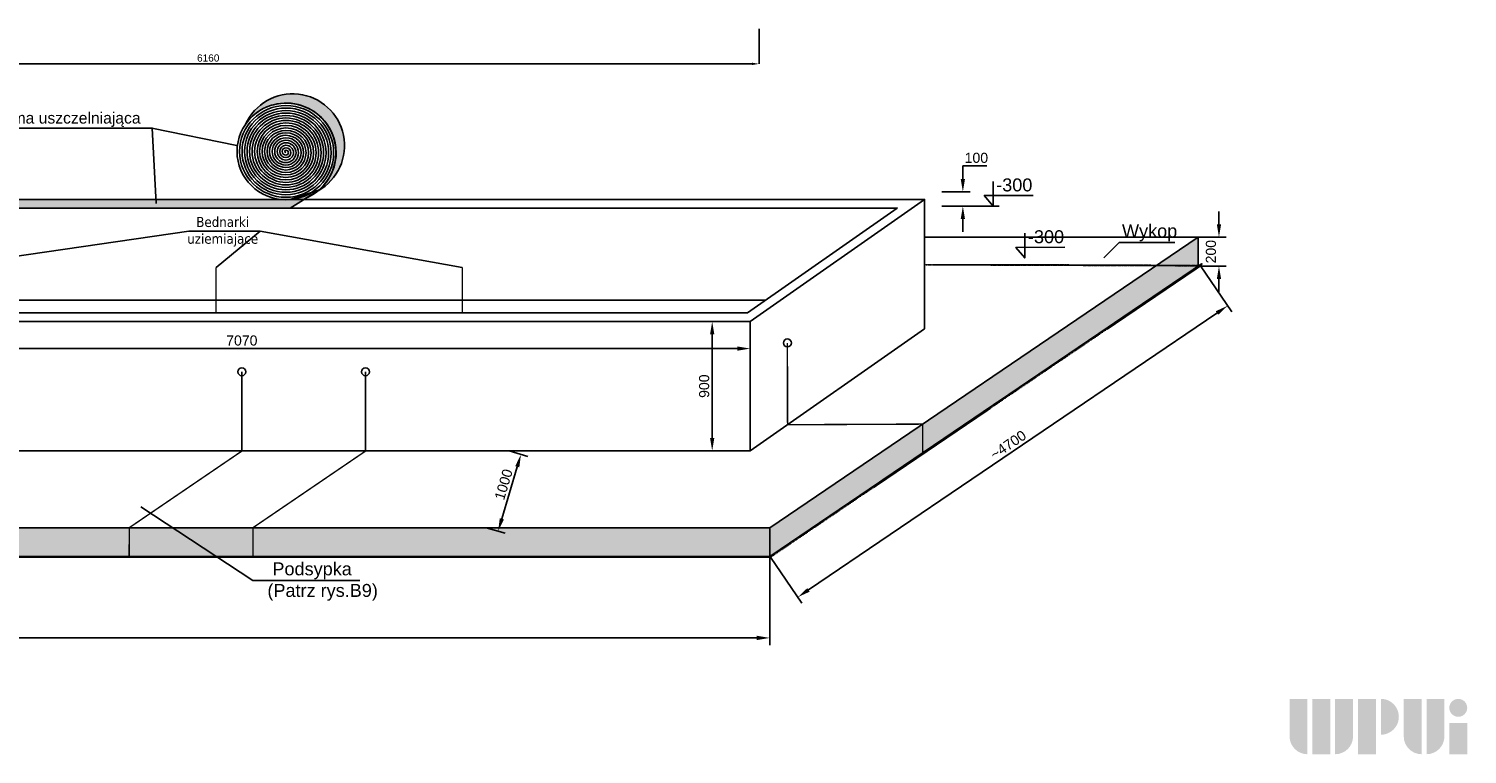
# Model space of a CAD drawing. Header units: millimetres. Extents: x 11359 to 209982, y 9392 to 44475.
# Tile 20 of 32: x 144868 to 154870, y 31315 to 36361. Entities that reach past the tile are written whole.
import ezdxf

# ---------------------------------------------------------------- set-up
doc = ezdxf.new("R2010")
doc.units = ezdxf.units.MM
doc.set_wipeout_variables(frame=1)
doc.linetypes.add('DASHED', pattern=[19.049999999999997, 12.7, -6.35])
doc.linetypes.add('DASHED2', pattern=[0.375, 0.25, -0.125])
for name, color, linetype in [('Aparatura', 7, 'Continuous'), ('Bednarki', 7, 'Continuous'), ('Obudowa', 7, 'Continuous'), ('Tabelka', 7, 'Continuous'), ('Wymiar', 251, 'Continuous'), ('WYMIARY', 252, 'Continuous')]:
    doc.layers.add(name, color=color, linetype=linetype)
doc.styles.add('Arial', font='arial.ttf')
doc.styles.get("Standard").update_dxf_attribs({"font": 'arial.ttf'})
doc.dimstyles.new('Manfred', dxfattribs={"dimtxt": 70, "dimasz": 90, "dimexe": 50, "dimexo": 0, "dimgap": 20, "dimtad": 1, "dimtoh": 1, "dimdec": 0, "dimzin": 0, "dimdsep": 46, "dimtxsty": 'Standard', "dimcen": 0.09, "dimclrd": 256, "dimclre": 256, "dimclrt": 256, "dimadec": 0, "dimazin": 0, "dimtfac": 1, "dimtdec": 4, "dimtofl": 0, "dimtmove": 0, "dimatfit": 3, "dimfxl": 1, "dimtolj": 1, "dimtzin": 0, "dimarcsym": 0})

# ---------------------------------------------------------------- blocks, each defined once
blk = doc.blocks.new('*D262')
at = {"layer": 'Defpoints', "color": 0, "transparency": 16777216}
for p in [(142814.4533655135, 34136.90121611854), (149884.4533655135, 34136.90121611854), (149884.4533655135, 33875.35198996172)]:
    blk.add_point(p, dxfattribs=at)
at = {"layer": 'WYMIARY', "lineweight": -2, "transparency": 16777216}
for p, q in [((142814.4533655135, 34136.90121611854), (142814.4533655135, 34186.90121611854)), ((142904.4533655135, 34136.90121611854), (149794.4533655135, 34136.90121611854)), ((149884.4533655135, 33875.35198996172), (149884.4533655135, 34186.90121611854))]:
    blk.add_line(p, q, dxfattribs=at)
at = {"layer": 'WYMIARY', "transparency": 16777216}
for points in [[(142904.4533655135, 34151.90121611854), (142904.4533655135, 34121.90121611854), (142814.4533655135, 34136.90121611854)], [(149794.4533655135, 34151.90121611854), (149794.4533655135, 34121.90121611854), (149884.4533655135, 34136.90121611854)]]:
    blk.add_solid(points, dxfattribs=at)
at = {"layer": 'WYMIARY', "transparency": 16777216, "insert": (146349.4533655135, 34192.64132525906), "char_height": 70, "attachment_point": 5}
blk.add_mtext('\\A1;7070', dxfattribs=at)
blk = doc.blocks.new('*D263')
at = {"layer": 'Defpoints', "color": 0, "transparency": 16777216}
for p in [(149620.2466604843, 34325.35198996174), (149620.2466604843, 33425.35198996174), (149620.2466604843, 33425.35198996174)]:
    blk.add_point(p, dxfattribs=at)
at = {"layer": 'WYMIARY', "lineweight": -2, "transparency": 16777216}
for p, q in [((149620.2466604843, 34325.35198996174), (149670.2466604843, 34325.35198996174)), ((149620.2466604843, 34235.35198996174), (149620.2466604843, 33515.35198996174)), ((149620.2466604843, 33425.35198996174), (149670.2466604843, 33425.35198996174))]:
    blk.add_line(p, q, dxfattribs=at)
at = {"layer": 'WYMIARY', "transparency": 16777216}
for points in [[(149605.2466604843, 34235.35198996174), (149635.2466604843, 34235.35198996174), (149620.2466604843, 34325.35198996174)], [(149605.2466604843, 33515.35198996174), (149635.2466604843, 33515.35198996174), (149620.2466604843, 33425.35198996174)]]:
    blk.add_solid(points, dxfattribs=at)
at = {"layer": 'WYMIARY', "transparency": 16777216, "insert": (149564.5065513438, 33875.35198996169), "char_height": 70, "attachment_point": 5, "rotation": 90}
blk.add_mtext('\\A1;900', dxfattribs=at)
blk = doc.blocks.new('*D265')
at = {"layer": 'Defpoints', "color": 0, "transparency": 16777216}
for p in [(153015.5139856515, 34712.9507174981), (153204.2715413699, 34434.56012867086), (150026.6575084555, 32686.41222923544)]:
    blk.add_point(p, dxfattribs=at).dxf.unprotected_set("ltscale", 0)
at = {"layer": 'WYMIARY', "lineweight": -2, "transparency": 16777216}
for p, q in [((153015.5139856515, 34712.9507174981), (153232.3313073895, 34393.17595861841)), ((150289.9065702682, 32458.52921924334), (153129.7800352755, 34384.0525498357)), ((150026.6575084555, 32686.41222923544), (150243.4748301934, 32366.63747035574))]:
    blk.add_line(p, q, dxfattribs=at).dxf.unprotected_set("ltscale", 0)
at = {"layer": 'WYMIARY', "transparency": 16777216}
for points in [[(153121.3621054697, 34396.46780085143), (153138.1979650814, 34371.63729881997), (153204.2715413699, 34434.56012867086)], [(150281.4886404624, 32470.94447025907), (150298.3245000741, 32446.1139682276), (150215.4150641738, 32408.02164040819)]]:
    blk.add_solid(points, dxfattribs=at).dxf.unprotected_set("ltscale", 0)
at = {"layer": 'WYMIARY', "color": 1, "transparency": 16777216, "insert": (151678.5622143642, 33467.42604764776), "char_height": 70, "attachment_point": 5, "rotation": 34.138502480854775}
blk.add_mtext('\\A1;~4700', dxfattribs=at).dxf.unprotected_set("ltscale", 0)
blk = doc.blocks.new('*D266')
at = {"layer": 'Defpoints', "color": 0, "transparency": 16777216}
for p in [(151216.6449219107, 35227.43914554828), (151216.6443711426, 35127.88591156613), (151363.0887328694, 35127.88591156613)]:
    blk.add_point(p, dxfattribs=at).dxf.unprotected_set("ltscale", 0)
at = {"layer": 'WYMIARY', "lineweight": -2, "transparency": 16777216}
for p, q in [((151363.0887328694, 35317.43914554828), (151363.0887328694, 35407.43914554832)), ((151363.0887328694, 35407.43914554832), (151530.9195650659, 35407.43914554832)), ((151216.6449219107, 35227.43914554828), (151413.0887328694, 35227.43914554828)), ((151216.6443711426, 35127.88591156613), (151413.0887328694, 35127.88591156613)), ((151363.0887328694, 35037.88591156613), (151363.0887328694, 34947.88591156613))]:
    blk.add_line(p, q, dxfattribs=at).dxf.unprotected_set("ltscale", 0)
at = {"layer": 'WYMIARY', "transparency": 16777216}
for points in [[(151348.0887328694, 35317.43914554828), (151378.0887328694, 35317.43914554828), (151363.0887328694, 35227.43914554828)], [(151348.0887328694, 35037.88591156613), (151378.0887328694, 35037.88591156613), (151363.0887328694, 35127.88591156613)]]:
    blk.add_solid(points, dxfattribs=at).dxf.unprotected_set("ltscale", 0)
at = {"layer": 'WYMIARY', "color": 1, "transparency": 16777216, "insert": (151457.0041489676, 35463.17925468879), "char_height": 70, "attachment_point": 5}
blk.add_mtext('\\A1;100', dxfattribs=at).dxf.unprotected_set("ltscale", 0)
blk = doc.blocks.new('*D267')
at = {"layer": 'Defpoints', "color": 0, "transparency": 16777216}
for p in [(152998.7926013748, 34911.01375069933), (153143.9002865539, 34911.01375069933), (152998.7926013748, 34710.61006482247)]:
    blk.add_point(p, dxfattribs=at)
at = {"layer": 'Wymiar', "lineweight": -2, "transparency": 16777216}
for p, q in [((153143.9002865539, 35001.01375069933), (153143.9002865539, 35091.01375069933)), ((152998.7926013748, 34911.01375069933), (153193.9002865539, 34911.01375069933)), ((152998.7926013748, 34710.61006482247), (153193.9002865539, 34710.61006482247)), ((153143.9002865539, 34620.61006482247), (153143.9002865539, 34530.61006482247))]:
    blk.add_line(p, q, dxfattribs=at)
at = {"layer": 'Wymiar', "transparency": 16777216}
for points in [[(153128.9002865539, 35001.01375069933), (153158.9002865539, 35001.01375069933), (153143.9002865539, 34911.01375069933)], [(153128.9002865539, 34620.61006482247), (153158.9002865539, 34620.61006482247), (153143.9002865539, 34710.61006482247)]]:
    blk.add_solid(points, dxfattribs=at)
at = {"layer": 'Wymiar', "color": 1, "transparency": 16777216, "insert": (153088.1601774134, 34810.81190776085), "char_height": 70, "attachment_point": 5, "rotation": 90}
blk.add_mtext('\\A1;200', dxfattribs=at)
blk = doc.blocks.new('*D268')
at = {"layer": 'Defpoints', "color": 0, "transparency": 16777216}
for p in [(148208.3248862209, 33425.3520589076), (148049.5847902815, 32890.87096974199), (148131.722475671, 32866.47619820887)]:
    blk.add_point(p, dxfattribs=at)
at = {"layer": 'WYMIARY', "lineweight": -2, "transparency": 16777216}
for p, q in [((148208.3248862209, 33425.3520589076), (148338.3932992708, 33386.72193188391)), ((148264.8389317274, 33314.68197758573), (148157.346115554, 32952.75150799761)), ((148049.5847902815, 32890.87096974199), (148179.6532033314, 32852.2408427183))]:
    blk.add_line(p, q, dxfattribs=at)
at = {"layer": 'WYMIARY', "transparency": 16777216}
for points in [[(148250.4597134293, 33318.9525842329), (148279.2181500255, 33310.41137093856), (148290.4625716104, 33400.95728737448)], [(148142.9668972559, 32957.02211464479), (148171.7253338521, 32948.48090135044), (148131.722475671, 32866.47619820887)]]:
    blk.add_solid(points, dxfattribs=at)
at = {"layer": 'WYMIARY', "color": 1, "transparency": 16777216, "insert": (148170.116136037, 33191.52895428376), "char_height": 70, "attachment_point": 5, "rotation": 73.45865806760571}
blk.add_mtext('\\A1;1000', dxfattribs=at)
blk = doc.blocks.new('*D270')
at = {"layer": 'Defpoints', "color": 0, "transparency": 16777216}
for p in [(138493.9361895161, 32712.40900398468, -49479680), (150019.9953974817, 32790.86338329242, -49479680), (150019.9953974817, 32124.39486092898)]:
    blk.add_point(p, dxfattribs=at).dxf.unprotected_set("ltscale", 0)
at = {"layer": 'WYMIARY', "lineweight": -2, "transparency": 16777216}
for p, q in [((138493.9361895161, 32712.40900398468), (138493.9361895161, 32074.39486092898)), ((150019.9953974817, 32790.86338329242), (150019.9953974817, 32074.39486092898)), ((138583.9361895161, 32124.39486092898), (149929.9953974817, 32124.39486092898))]:
    blk.add_line(p, q, dxfattribs=at).dxf.unprotected_set("ltscale", 0)
at = {"layer": 'WYMIARY', "transparency": 16777216}
for points in [[(138583.9361895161, 32139.39486092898), (138583.9361895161, 32109.39486092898), (138493.9361895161, 32124.39486092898)], [(149929.9953974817, 32139.39486092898), (149929.9953974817, 32109.39486092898), (150019.9953974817, 32124.39486092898)]]:
    blk.add_solid(points, dxfattribs=at).dxf.unprotected_set("ltscale", 0)
at = {"layer": 'WYMIARY', "color": 1, "transparency": 16777216, "insert": (142421.7331495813, 32180.1349700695), "char_height": 70, "attachment_point": 5}
blk.add_mtext('\\A1;%%p10050', dxfattribs=at).dxf.unprotected_set("ltscale", 0)

msp = doc.modelspace()

# ---------------------------------------------------------------- hatches: boundary and pattern name
at = {"layer": 'Aparatura'}
h = msp.add_hatch(dxfattribs=at)
h.set_pattern_fill('DOTS2', color=256, scale=5, style=0)
h.set_pattern_definition([(0, (84930.61955311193, -17562.22011336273), (0, 127), [0, -127]), (0, (84971.25955311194, -17559.68011336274), (0, 127), [0, -127]), (0, (84948.39955311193, -17531.74011336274), (0, 127), [0, -127]), (0, (84976.33955311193, -17511.42011336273), (0, 127), [0, -127]), (0, (84943.31955311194, -17503.80011336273), (0, 127), [0, -127]), (0, (84953.47955311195, -17473.32011336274), (0, 127), [0, -127]), (0, (84935.69955311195, -17450.46011336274), (0, 127), [0, -127]), (0, (84976.33955311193, -17453.00011336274), (0, 127), [0, -127]), (0, (85006.81955311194, -17447.92011336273), (0, 127), [0, -127]), (0, (85022.05955311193, -17478.40011336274), (0, 127), [0, -127]), (0, (85047.45955311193, -17480.94011336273), (0, 127), [0, -127]), (0, (85047.45955311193, -17526.66011336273), (0, 127), [0, -127]), (0, (85024.59955311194, -17541.90011336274), (0, 127), [0, -127]), (0, (84989.03955311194, -17534.28011336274), (0, 127), [0, -127]), (0, (85011.89955311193, -17511.42011336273), (0, 127), [0, -127]), (0, (84989.03955311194, -17488.56011336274), (0, 127), [0, -127]), (0, (85042.37955311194, -17559.68011336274), (0, 127), [0, -127])])
h.paths.add_polyline_path([(141004.448951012, 32690.90906843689), (150019.9953974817, 32690.88233103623), (150019.9953974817, 32890.84443554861), (138493.9251356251, 32891.53041007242), (138493.9251356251, 32691.56830556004)])
at = {"layer": 'Obudowa'}
h = msp.add_hatch(color=253, dxfattribs=at)
edge = h.paths.add_edge_path()
edge.add_arc((146703.2930661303, 35548.87918607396), 360.1583296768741, 299.389583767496, 515.7646361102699)
edge.add_arc((146657.9417363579, 35499.25297306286), 345.1358437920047, -49.94616642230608, 145.1003862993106, ccw=False)
at = {"layer": 'Tabelka', "lineweight": 25}
h = msp.add_hatch(color=92, dxfattribs=at)
edge = h.paths.add_edge_path()
edge.add_line((153634.8117371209, 31700.30917150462), (153759.3574964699, 31700.30917150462))
edge.add_line((153759.35749647, 31700.30917150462), (153759.3574964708, 31315.34955169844))
edge.add_arc((153759.3574964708, 31439.89531104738), 124.5457593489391, 180.0000000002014, 270, ccw=False)
edge.add_line((153634.8117371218, 31439.89531104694), (153634.8117371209, 31700.30917150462))
h.paths.add_polyline_path([(153917.8702810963, 31315.34955169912), (153793.3245217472, 31315.34955169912), (153793.3245217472, 31700.30917150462), (153917.8702810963, 31700.30917150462)])
edge = h.paths.add_edge_path()
edge.add_line((153951.8373063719, 31700.30917150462), (154076.3830657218, 31700.30917150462))
edge.add_line((154076.3830657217, 31700.30917150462), (154076.3830657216, 31439.89531104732))
edge.add_arc((153951.8373063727, 31439.89531104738), 124.5457593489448, 269.9999999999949, 359.99999999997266, ccw=False)
edge.add_line((153951.8373063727, 31315.34955169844), (153951.8373063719, 31700.30917150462))
h.paths.add_polyline_path([(154111.5336655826, 31315.34955169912), (154111.5336655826, 31700.30917150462), (154236.0794249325, 31700.30917150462), (154236.0794249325, 31315.34955169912)])
edge = h.paths.add_edge_path()
edge.add_line((154270.046450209, 31451.2176528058), (154270.046450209, 31700.30917150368))
edge.add_arc((154270.046450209, 31575.76341215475), 124.5457593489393, -89.99999999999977, 90.00000000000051, ccw=False)
edge = h.paths.add_edge_path()
edge.add_line((154428.5592348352, 31700.39027274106), (154553.1049941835, 31700.39027274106))
edge.add_line((154553.1049941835, 31700.39027274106), (154553.1049941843, 31315.4306529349))
edge.add_arc((154553.1049941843, 31439.97641228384), 124.5457593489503, 180.0000000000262, 269.99999999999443, ccw=False)
edge.add_line((154428.5592348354, 31439.97641228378), (154428.5592348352, 31700.39027274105))
edge = h.paths.add_edge_path()
edge.add_line((154587.0720194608, 31700.39027274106), (154711.6177788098, 31700.39027274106))
edge.add_line((154711.6177788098, 31700.39027274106), (154711.6177788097, 31439.97641228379))
edge.add_arc((154587.0720194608, 31439.97641228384), 124.5457593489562, 270, 359.9999999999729, ccw=False)
edge.add_line((154587.0720194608, 31315.43065293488), (154587.0720194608, 31700.39027274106))
h.paths.add_polyline_path([(154745.5848040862, 31533.61793351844), (154870.1305634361, 31533.61793351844), (154870.1305634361, 31315.34955169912), (154745.5848040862, 31315.34955169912)])
h = msp.add_hatch(color=1, dxfattribs=at)
edge = h.paths.add_edge_path()
edge.add_arc((154807.8576837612, 31637.93417574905), 62.27287967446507, 224.9999999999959, 404.9999999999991)
edge.add_arc((154807.8576837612, 31637.93417574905), 62.27287967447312, 45.00000000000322, 224.9999999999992)

# ---------------------------------------------------------------- linework, layer by layer
at = {"layer": 'Obudowa', "elevation": -49479680}
for points in [[(151216.6442082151, 35127.88591156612), (151615.8182489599, 35127.88591156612)], [(146425.0846790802, 32524.75921749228), (145646.7259846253, 33036.96355046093)], [(146425.0846992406, 32524.75922663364), (147169.5691092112, 32524.75922663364)]]:
    msp.add_lwpolyline(points, dxfattribs=at).dxf.unprotected_set("ltscale", 0)
msp.add_lwpolyline([(152835.9162407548, 34873.61229431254), (152450.9162407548, 34873.61229431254), (152344.4162415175, 34767.50427930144)], dxfattribs=at)
msp.add_lwpolyline([(138493.9391898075, 32690.92841139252), (150019.9953974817, 32690.90884967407), (150019.9953974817, 32890.87095418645), (138493.911262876, 32890.87133122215)], close=True, dxfattribs=at)
at = {"layer": 'Obudowa', "color": 5, "linetype": 'DASHED2', "elevation": -49479680}
msp.add_lwpolyline([(150026.6575084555, 32686.41222923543), (138473.4709016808, 32686.40608051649), (138473.4709016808, 32686.40608051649), (150026.6575084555, 32686.41222923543)], close=True, dxfattribs=at).dxf.unprotected_set("ltscale", 0)
at = {"layer": 'Obudowa'}
for centre, radius, start, end in [((146703.2930661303, 35548.87918607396, -49479680), 360.1583296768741, 299.3895837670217, 155.7646361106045), ((146657.9417363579, 35499.25297306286, -49479680), 345.1358437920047, 310.0538335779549, 145.1003862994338)]:
    msp.add_arc(centre, radius, start, end, dxfattribs=at)
msp.add_open_spline([(145724.369612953, 35670.15189448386, -49479680), (145724.369612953, 35670.15189448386, -49479680), (146315.8255696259, 35548.9742439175, -49479680), (146315.8255696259, 35548.9742439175, -49479680)], degree=3, dxfattribs=at)
at = {"layer": 'Wymiar'}
for p, q in [((149945.9141978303, 36361.28961083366, -67002368), (149945.9141978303, 36117.1072647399, -67002368)), ((142835.9142222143, 36117.1072647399, -67002368), (149895.9141978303, 36117.1072647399, -67002368))]:
    msp.add_line(p, q, dxfattribs=at)
msp.add_solid([(149895.9141978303, 36108.77393140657, -67002368), (149895.9141978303, 36125.44059807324, -67002368), (149945.9141978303, 36117.1072647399, -67002368)], dxfattribs=at)
at = {"layer": 'WYMIARY', "elevation": -49479680}
for points in [[(151573.7446741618, 35299.56969313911), (151573.1862065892, 35127.88591156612), (151511.2892119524, 35201.28970181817), (151852.122162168, 35201.74963158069)], [(151794.4746556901, 34939.18913208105), (151793.9161881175, 34767.50535050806), (151732.0191934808, 34840.90914076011), (152072.8521436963, 34841.36907052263)]]:
    msp.add_lwpolyline(points, dxfattribs=at).dxf.unprotected_set("ltscale", 0)

# ---------------------------------------------------------------- texts
at = {"layer": 'Obudowa', "insert": (144573.8298923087, 35780.02943987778, -49479680), "char_height": 78, "width": 1724.299309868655, "attachment_point": 1, "style": 'Arial'}
msp.add_mtext('Taśma uszczelniająca', dxfattribs=at)
at = {"layer": 'Obudowa', "char_height": 89.98625788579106, "width": 2464.621615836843, "attachment_point": 1, "style": 'Arial'}
for s, insert in [('Wykop', (152469.6756527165, 35000.02397260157, -49479680)), ('     Podsypka \\P    (Patrz rys.B9)', (146387.6635667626, 32649.64739880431, -49479680))]:
    msp.add_mtext(s, dxfattribs=dict(at, insert=insert)).dxf.unprotected_set("ltscale", 0)
at = {"layer": 'Wymiar', "insert": (146115.9142100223, 36157.63226473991, -67002368), "char_height": 50, "attachment_point": 5}
msp.add_mtext('6160', dxfattribs=at)
at = {"layer": 'WYMIARY', "char_height": 89.98625788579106, "width": 734.0393449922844, "attachment_point": 1}
for insert in [(151594.875780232, 35320.2241543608, -49479680), (151815.6057617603, 34959.84359330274, -49479680)]:
    msp.add_mtext('-300', dxfattribs=dict(at, insert=insert)).dxf.unprotected_set("ltscale", 0)

# ---------------------------------------------------------------- dimensions: what is measured, and where the dimension line sits
at = {"layer": 'Wymiar'}
dim = msp.add_linear_dim(base=(153143.9002865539, 34911.01375069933, -49479680), p1=(152998.7926013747, 34710.61006482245, -49479680), p2=(152998.7926013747, 34911.01375069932, -49479680), angle=90, dimstyle='Manfred', override={"dimclrt": 1}, dxfattribs=at)
dim.commit()
dim.dimension.update_dxf_attribs({"geometry": '*D267', "text_midpoint": (153088.1601774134, 34810.81190776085, -49479680)})
at = {"layer": 'WYMIARY'}
dim = msp.add_linear_dim(base=(151363.0887328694, 35127.88591156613, -49479680), p1=(151216.6449219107, 35227.43914554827, -49479680), p2=(151216.6443711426, 35127.88591156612, -49479680), angle=90, dimstyle='Manfred', override={"dimclrt": 1}, dxfattribs=at)
dim.commit()
dim.dimension.update_dxf_attribs({"geometry": '*D266', "text_midpoint": (151457.0041489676, 35407.43914554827, -49479680), "dimtype": 160})
dim.dimension.dxf.unprotected_set("ltscale", 0)
dim = msp.add_linear_dim(base=(150019.9953974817, 32124.39486092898), p1=(138493.9361895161, 32712.40900398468, -49479680), p2=(150019.9953974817, 32790.86338329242, -49479680), text='%%p10050', dimstyle='Manfred', override={"dimtxsty": 'Standard', "dimclrt": 1, "dimtfill": 0, "dimtfillclr": 0}, dxfattribs=at)
dim.commit()
dim.dimension.update_dxf_attribs({"geometry": '*D270', "text_midpoint": (142421.7331495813, 32124.39486092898), "dimtype": 160})
dim.dimension.dxf.unprotected_set("ltscale", 0)

# ---------------------------------------------------------------- wipeouts: each hides what was drawn before it
msp.add_wipeout([(140304.4533655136, 34325.35198996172), (141516.79839106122, 35174.24511576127), (143936.79839106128, 35174.24511576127), (143936.79839106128, 35111.22643732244), (144026.79839106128, 35174.24511576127), (151096.79839106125, 35174.24511576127), (151096.79839106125, 34274.24511576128), (149884.4533655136, 33425.35198996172), (142814.4533655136, 33425.35198996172), (142814.4533655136, 33488.37066840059), (142724.4533655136, 33425.35198996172), (140304.4533655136, 33425.35198996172)]).translate(0, 0, -49479680).dxf.layer = 'Obudowa'

# ---------------------------------------------------------------- next in the draw order: hatches: boundary and pattern name
at = {"layer": 'Aparatura'}
h = msp.add_hatch(dxfattribs=at)
h.set_pattern_fill('DOTS2', color=256, scale=5, style=0)
h.set_pattern_definition([(0, (86630.61955311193, -17562.22011336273), (0, 127), [0, -127]), (0, (86671.25955311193, -17559.68011336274), (0, 127), [0, -127]), (0, (86648.39955311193, -17531.74011336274), (0, 127), [0, -127]), (0, (86676.33955311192, -17511.42011336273), (0, 127), [0, -127]), (0, (86643.31955311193, -17503.80011336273), (0, 127), [0, -127]), (0, (86653.47955311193, -17473.32011336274), (0, 127), [0, -127]), (0, (86635.69955311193, -17450.46011336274), (0, 127), [0, -127]), (0, (86676.33955311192, -17453.00011336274), (0, 127), [0, -127]), (0, (86706.81955311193, -17447.92011336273), (0, 127), [0, -127]), (0, (86722.05955311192, -17478.40011336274), (0, 127), [0, -127]), (0, (86747.45955311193, -17480.94011336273), (0, 127), [0, -127]), (0, (86747.45955311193, -17526.66011336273), (0, 127), [0, -127]), (0, (86724.59955311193, -17541.90011336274), (0, 127), [0, -127]), (0, (86689.03955311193, -17534.28011336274), (0, 127), [0, -127]), (0, (86711.89955311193, -17511.42011336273), (0, 127), [0, -127]), (0, (86689.03955311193, -17488.56011336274), (0, 127), [0, -127]), (0, (86742.37955311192, -17559.68011336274), (0, 127), [0, -127])])
h.paths.add_polyline_path([(150019.9953974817, 32890.84443554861), (150019.9953974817, 32690.88233103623), (152998.7926013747, 34710.61006482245), (152998.7926013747, 34911.01375069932)])
at = {"layer": 'Obudowa'}
msp.add_hatch(color=253, dxfattribs=at).paths.add_polyline_path([(143041.230625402, 34484.14313683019), (143132.9521530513, 34475.12076658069), (144045.7163183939, 35114.24511576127), (146686.1464312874, 35114.24511576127), (146883.2954434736, 35237.84437075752), (146685.0642635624, 35174.24511576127), (144026.7983910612, 35174.24511576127)])

# ---------------------------------------------------------------- next in the draw order: linework, layer by layer
at = {"layer": 'Aparatura', "elevation": -49479680}
for points in [[(145981.1964654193, 34952.69038321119), (144241.9124294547, 34701.57897510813)], [(145981.1964654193, 34952.69038321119), (145981.1964654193, 34952.69038321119), (146477.554384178, 34952.69038321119), (146477.554384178, 34952.69038321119)], [(146477.554384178, 34952.69038321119), (146477.554384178, 34952.69038321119), (146170.3541697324, 34701.57897510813)], [(152998.7926013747, 34911.01375069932), (151096.7983910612, 34911.02361025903)], [(149992.4879786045, 34474.24511576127), (144504.7987017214, 34474.24511576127)]]:
    msp.add_lwpolyline(points, dxfattribs=at)
at = {"layer": 'Aparatura', "color": 2, "linetype": 'DASHED', "ltscale": 3, "const_width": 10}
msp.add_lwpolyline([(150143.1241416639, 34176.27544020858), (150144.1824973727, 33607.21628598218), (151082.747643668, 33611.58483188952), (151084.5675286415, 33412.69912847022)], dxfattribs=at)
at = {"layer": 'Aparatura', "color": 3, "const_width": 10, "elevation": -9794551808}
msp.add_lwpolyline([(146349.4533655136, 33975.35198996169), (146349.5038849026, 33423.88865948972), (145566.6113156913, 32890.73042563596), (145566.5608344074, 32690.75890804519), (145589.313487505, 32690.75881608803)], dxfattribs=at)
at = {"layer": 'Aparatura', "color": 2, "linetype": 'DASHED', "ltscale": 3, "const_width": 10, "elevation": -9794551808}
msp.add_lwpolyline([(146349.4533655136, 33975.35198996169), (146349.5038849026, 33423.88865948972), (145566.6113156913, 32890.73042563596), (145566.5608344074, 32690.75890804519), (145589.313487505, 32690.75881608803)], dxfattribs=at)
at = {"layer": 'Aparatura', "color": 5, "const_width": 10, "elevation": -9794551808}
msp.add_lwpolyline([(147209.4533655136, 33975.35198996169), (147209.4533707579, 33423.80543337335), (146426.6829259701, 32890.73036756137), (146426.6829257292, 32690.76826304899), (146451.9283376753, 32690.76826221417)], dxfattribs=at)
at = {"layer": 'Bednarki', "elevation": -49479680}
msp.add_lwpolyline([(146477.554384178, 34952.69038321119), (147882.665625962, 34701.57897510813)], dxfattribs=at)
at = {"layer": 'Obudowa', "elevation": -49479680}
for points in [[(143041.230625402, 34484.14313683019), (143132.9521530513, 34475.12076658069), (144045.7163183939, 35114.24511576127), (146686.1464312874, 35114.24511576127), (146883.2954434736, 35237.84437075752), (146685.0642635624, 35174.24511576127), (144026.7983910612, 35174.24511576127), (143041.230625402, 34484.14313683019)], [(144026.7983910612, 35174.24511576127), (151096.7983910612, 35174.24511576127), (149884.4533655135, 34325.35198996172), (142814.4533655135, 34325.35198996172), (143201.3546983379, 34596.26321974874)], [(143305.9615060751, 34596.26321974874), (144045.7163183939, 35114.24511576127), (150906.5027029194, 35114.24511576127), (149865.5354381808, 34385.35198996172), (143004.7490536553, 34385.35198996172), (143305.9615060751, 34596.26321974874)], [(149884.4533655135, 34325.35198996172), (151096.7983910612, 35174.24511576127), (151096.7983910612, 34274.24511576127), (149884.4533655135, 33425.35198996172), (149884.4533655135, 34325.35198996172)], [(150019.9953974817, 32690.88233103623), (150019.9953974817, 32890.84443554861), (152998.7926013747, 34911.01375069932), (152998.7926013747, 34710.61006482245), (150019.9953974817, 32690.88233103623)]]:
    msp.add_lwpolyline(points, dxfattribs=at)
at = {"layer": 'Obudowa', "color": 3, "const_width": 5, "elevation": -49479680}
msp.add_lwpolyline([(140304.9785955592, 33933.78087272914), (138493.9075676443, 32690.90671021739), (150019.9953974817, 32690.88233103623), (152998.7926013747, 34710.61006482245), (151096.7983910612, 34719.65669077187)], dxfattribs=at).dxf.unprotected_set("ltscale", 0)
at = {"layer": 'Obudowa', "color": 5, "linetype": 'DASHED2', "elevation": -49479680}
msp.add_lwpolyline([(150026.6575084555, 32695.41825744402), (153025.4452780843, 34728.66271898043), (153025.4452780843, 34718.25760718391), (150026.6575084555, 32685.01314564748)], close=True, dxfattribs=at).dxf.unprotected_set("ltscale", 0)
msp.add_lwpolyline([(153025.4452780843, 34712.8492102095), (151158.1442796, 34719.58395395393), (152115.697282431, 34717.9556728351), (153005.7217624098, 34714.55022814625), (153025.4452780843, 34712.8492102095), (152560.7095224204, 34716.25295049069), (151993.8916626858, 34718.59302193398), (151096.7983910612, 34719.65669077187)], dxfattribs=at).dxf.unprotected_set("ltscale", 0)
at = {"layer": 'Obudowa', "color": 3, "const_width": 10, "elevation": -128237568}
msp.add_lwpolyline([(146170.3541697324, 34385.35198996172), (146170.3541697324, 34701.57897510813)], dxfattribs=at)
at = {"layer": 'Obudowa', "color": 2, "linetype": 'DASHED', "ltscale": 3, "const_width": 10, "elevation": -128237568}
msp.add_lwpolyline([(146170.3541697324, 34385.35198996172), (146170.3541697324, 34701.57897510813)], dxfattribs=at)
at = {"layer": 'Obudowa', "color": 5, "const_width": 10, "elevation": -49479680}
msp.add_lwpolyline([(147882.665625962, 34385.35198996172), (147882.665625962, 34701.57897510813)], dxfattribs=at)
at = {"layer": 'Obudowa', "elevation": -49479680}
msp.add_lwpolyline([(142814.4533655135, 34325.35198996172), (149884.4533655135, 34325.35198996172), (149884.4533655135, 33425.35198996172), (142814.4533655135, 33425.35198996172)], close=True, dxfattribs=at)
at = {"layer": 'Obudowa', "linetype": 'Continuous', "ltscale": 25.4}
for centre in [(150143.1241416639, 34176.27544020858), (146349.4533655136, 33975.35198996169, -9794551808), (147209.4533655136, 33975.35198996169, -9794551808)]:
    msp.add_circle(centre, 27.49989, dxfattribs=at)
at = {"layer": 'Obudowa'}
for points, knots in [([(146656.5496826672, 35499.46228847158, -49479680), (146651.728966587, 35499.46228847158, -49479680), (146647.8248655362, 35503.32274118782, -49479680), (146647.8248655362, 35508.08040967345, -49479680), (146647.8248655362, 35508.08040967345, -49479680), (146647.8248655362, 35512.83807815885, -49479680), (146651.728966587, 35516.69368106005, -49479680), (146656.5496826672, 35516.69368106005, -49479680), (146656.5496826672, 35516.69368106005, -49479680), (146666.1862650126, 35516.69368106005, -49479680), (146673.9993169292, 35508.97762544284, -49479680), (146673.9993169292, 35499.46228847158, -49479680), (146673.9993169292, 35499.46228847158, -49479680), (146673.9993169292, 35489.94695150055, -49479680), (146666.1862650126, 35482.2260460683, -49479680), (146656.5496826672, 35482.2260460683, -49479680), (146656.5496826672, 35482.2260460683, -49479680), (146642.0923842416, 35482.2260460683, -49479680), (146630.3703814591, 35493.80255440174, -49479680), (146630.3703814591, 35508.08040967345, -49479680), (146630.3703814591, 35508.08040967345, -49479680), (146630.3703814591, 35522.35826494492, -49479680), (146642.0923842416, 35533.92992346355, -49479680), (146656.5496826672, 35533.92992346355, -49479680), (146656.5496826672, 35533.92992346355, -49479680), (146675.822847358, 35533.92992346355, -49479680), (146691.4538010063, 35518.49781222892, -49479680), (146691.4538010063, 35499.46228847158, -49479680), (146691.4538010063, 35499.46228847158, -49479680), (146691.4538010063, 35480.42676471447, -49479680), (146675.822847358, 35464.99465347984, -49479680), (146656.5496826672, 35464.99465347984, -49479680), (146656.5496826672, 35464.99465347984, -49479680), (146632.4509520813, 35464.99465347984, -49479680), (146612.9207471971, 35484.28236761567, -49479680), (146612.9207471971, 35508.08040967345, -49479680), (146612.9207471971, 35508.08040967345, -49479680), (146612.9207471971, 35531.87360191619, -49479680), (146632.4509520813, 35551.16131605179, -49479680), (146656.5496826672, 35551.16131605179, -49479680), (146656.5496826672, 35551.16131605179, -49479680), (146685.4642795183, 35551.16131605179, -49479680), (146708.9034352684, 35528.01799901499, -49479680), (146708.9034352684, 35499.46228847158, -49479680), (146708.9034352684, 35499.46228847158, -49479680), (146708.9034352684, 35470.91142774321, -49479680), (146685.4642795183, 35447.76326089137, -49479680), (146656.5496826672, 35447.76326089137, -49479680), (146656.5496826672, 35447.76326089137, -49479680), (146622.8192195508, 35447.76326089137, -49479680), (146595.471112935, 35474.76703064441, -49479680), (146595.471112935, 35508.08040967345, -49479680), (146595.471112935, 35508.08040967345, -49479680), (146595.471112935, 35541.38893888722, -49479680), (146622.8192195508, 35568.3975584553, -49479680), (146656.5496826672, 35568.3975584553, -49479680), (146656.5496826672, 35568.3975584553, -49479680), (146695.1008618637, 35568.3975584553, -49479680), (146726.3530695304, 35537.53333598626, -49479680), (146726.3530695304, 35499.46228847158, -49479680), (146726.3530695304, 35499.46228847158, -49479680), (146726.3530695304, 35461.39609077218, -49479680), (146695.1008618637, 35430.53186830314, -49479680), (146656.5496826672, 35430.53186830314, -49479680), (146656.5496826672, 35430.53186830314, -49479680), (146613.1777873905, 35430.53186830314, -49479680), (146578.016628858, 35465.25169367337, -49479680), (146578.016628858, 35508.08040967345, -49479680), (146578.016628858, 35508.08040967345, -49479680), (146578.016628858, 35550.90912567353, -49479680), (146613.1777873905, 35585.62895104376, -49479680), (146656.5496826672, 35585.62895104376, -49479680), (146656.5496826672, 35585.62895104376, -49479680), (146704.7422940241, 35585.62895104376, -49479680), (146743.8075536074, 35547.05352277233, -49479680), (146743.8075536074, 35499.46228847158, -49479680), (146743.8075536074, 35499.46228847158, -49479680), (146743.8075536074, 35451.87105417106, -49479680), (146704.7422940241, 35413.29562589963, -49479680), (146656.5496826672, 35413.29562589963, -49479680), (146656.5496826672, 35413.29562589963, -49479680), (146603.5363552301, 35413.29562589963, -49479680), (146560.566994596, 35455.73150688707, -49479680), (146560.566994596, 35508.08040967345, -49479680), (146560.566994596, 35508.08040967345, -49479680), (146560.566994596, 35560.42446264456, -49479680), (146603.5363552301, 35602.86519344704, -49479680), (146656.5496826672, 35602.86519344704, -49479680), (146656.5496826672, 35602.86519344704, -49479680), (146714.3788763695, 35602.86519344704, -49479680), (146761.2571878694, 35556.56885974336, -49479680), (146761.2571878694, 35499.46228847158, -49479680), (146761.2571878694, 35499.46228847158, -49479680), (146761.2571878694, 35442.35571720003, -49479680), (146714.3788763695, 35396.06423331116, -49479680), (146656.5496826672, 35396.06423331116, -49479680), (146656.5496826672, 35396.06423331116, -49479680), (146593.8997728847, 35396.06423331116, -49479680), (146543.1125105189, 35446.21616991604, -49479680), (146543.1125105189, 35508.08040967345, -49479680), (146543.1125105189, 35508.08040967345, -49479680), (146543.1125105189, 35569.94464943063, -49479680), (146593.8997728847, 35620.09658603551, -49479680), (146656.5496826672, 35620.09658603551, -49479680), (146656.5496826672, 35620.09658603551, -49479680), (146724.0154587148, 35620.09658603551, -49479680), (146778.7116719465, 35566.08419671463, -49479680), (146778.7116719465, 35499.46228847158, -49479680), (146778.7116719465, 35499.46228847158, -49479680), (146778.7116719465, 35432.84038022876, -49479680), (146724.0154587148, 35378.82799090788, -49479680), (146656.5496826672, 35378.82799090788, -49479680), (146656.5496826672, 35378.82799090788, -49479680), (146584.2631905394, 35378.82799090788, -49479680), (146525.6628762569, 35436.69598312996, -49479680), (146525.6628762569, 35508.08040967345, -49479680), (146525.6628762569, 35508.08040967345, -49479680), (146525.6628762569, 35579.46483621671, -49479680), (146584.2631905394, 35637.32797862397, -49479680), (146656.5496826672, 35637.32797862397, -49479680), (146656.5496826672, 35637.32797862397, -49479680), (146733.6568908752, 35637.32797862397, -49479680), (146796.1613062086, 35575.6043835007, -49479680), (146796.1613062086, 35499.46228847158, -49479680), (146796.1613062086, 35499.46228847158, -49479680), (146796.1613062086, 35423.32019344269, -49479680), (146733.6568908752, 35361.59659831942, -49479680), (146656.5496826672, 35361.59659831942, -49479680), (146656.5496826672, 35361.59659831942, -49479680), (146574.621758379, 35361.59659831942, -49479680), (146508.2083921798, 35427.17579634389, -49479680), (146508.2083921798, 35508.08040967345, -49479680), (146508.2083921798, 35508.08040967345, -49479680), (146508.2083921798, 35588.98017318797, -49479680), (146574.621758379, 35654.55937121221, -49479680), (146656.5496826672, 35654.55937121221, -49479680), (146656.5496826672, 35654.55937121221, -49479680), (146743.2934732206, 35654.55937121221, -49479680), (146813.6157902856, 35585.12457028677, -49479680), (146813.6157902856, 35499.46228847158, -49479680), (146813.6157902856, 35499.46228847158, -49479680), (146813.6157902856, 35413.80485647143, -49479680), (146743.2934732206, 35344.36035591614, -49479680), (146656.5496826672, 35344.36035591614, -49479680), (146656.5496826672, 35344.36035591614, -49479680), (146564.9851760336, 35344.36035591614, -49479680), (146490.7587579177, 35417.66045937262, -49479680), (146490.7587579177, 35508.08040967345, -49479680), (146490.7587579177, 35508.08040967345, -49479680), (146490.7587579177, 35598.50035997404, -49479680), (146564.9851760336, 35671.79561361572, -49479680), (146656.5496826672, 35671.79561361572, -49479680), (146656.5496826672, 35671.79561361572, -49479680), (146752.9300555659, 35671.79561361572, -49479680), (146831.0654245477, 35594.63990725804, -49479680), (146831.0654245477, 35499.46228847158, -49479680), (146831.0654245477, 35499.46228847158, -49479680), (146831.0654245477, 35404.28951950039, -49479680), (146752.9300555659, 35327.12896332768, -49479680), (146656.5496826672, 35327.12896332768, -49479680), (146656.5496826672, 35327.12896332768, -49479680), (146555.3485936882, 35327.12896332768, -49479680), (146473.3091236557, 35408.14512240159, -49479680), (146473.3091236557, 35508.08040967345, -49479680), (146473.3091236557, 35508.08040967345, -49479680), (146473.3091236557, 35608.01569694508, -49479680), (146555.3485936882, 35689.02700620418, -49479680), (146656.5496826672, 35689.02700620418, -49479680), (146656.5496826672, 35689.02700620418, -49479680), (146762.5714877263, 35689.02700620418, -49479680), (146848.5150588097, 35604.16009404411, -49479680), (146848.5150588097, 35499.46228847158, -49479680), (146848.5150588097, 35499.46228847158, -49479680), (146848.5150588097, 35394.76933271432, -49479680), (146762.5714877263, 35309.8927209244, -49479680), (146656.5496826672, 35309.8927209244, -49479680), (146656.5496826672, 35309.8927209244, -49479680), (146545.7120113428, 35309.8927209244, -49479680), (146455.8594893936, 35398.62493561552, -49479680), (146455.8594893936, 35508.08040967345, -49479680), (146455.8594893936, 35508.08040967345, -49479680), (146455.8594893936, 35617.53103391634, -49479680), (146545.7120113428, 35706.26324860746, -49479680), (146656.5496826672, 35706.26324860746, -49479680), (146656.5496826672, 35706.26324860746, -49479680), (146772.2032202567, 35706.26324860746, -49479680), (146865.9646930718, 35613.67543101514, -49479680), (146865.9646930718, 35499.46228847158, -49479680), (146865.9646930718, 35499.46228847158, -49479680), (146865.9646930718, 35385.24914592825, -49479680), (146772.2032202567, 35292.66132833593, -49479680), (146656.5496826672, 35292.66132833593, -49479680), (146656.5496826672, 35292.66132833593, -49479680), (146536.0705791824, 35292.66132833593, -49479680), (146438.4050053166, 35389.10959864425, -49479680), (146438.4050053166, 35508.08040967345, -49479680), (146438.4050053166, 35508.08040967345, -49479680), (146438.4050053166, 35627.05122070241, -49479680), (146536.0705791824, 35723.49464119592, -49479680), (146656.5496826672, 35723.49464119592, -49479680), (146656.5496826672, 35723.49464119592, -49479680), (146781.8446524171, 35723.49464119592, -49479680), (146883.4191771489, 35623.19076798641, -49479680), (146883.4191771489, 35499.46228847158, -49479680), (146883.4191771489, 35499.46228847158, -49479680), (146883.4191771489, 35375.73380895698, -49479680), (146781.8446524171, 35275.42508593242, -49479680), (146656.5496826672, 35275.42508593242, -49479680), (146656.5496826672, 35275.42508593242, -49479680), (146526.433996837, 35275.42508593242, -49479680), (146420.9553710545, 35379.59426167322, -49479680), (146420.9553710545, 35508.08040967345, -49479680), (146420.9553710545, 35508.08040967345, -49479680), (146420.9553710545, 35636.57140748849, -49479680), (146526.433996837, 35740.7308835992, -49479680), (146656.5496826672, 35740.7308835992, -49479680), (146656.5496826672, 35740.7308835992, -49479680), (146791.4860845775, 35740.7308835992, -49479680), (146900.8688114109, 35632.71095477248, -49479680), (146900.8688114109, 35499.46228847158, -49479680), (146900.8688114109, 35499.46228847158, -49479680), (146900.8688114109, 35366.21362217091, -49479680), (146791.4860845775, 35258.198543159, -49479680), (146656.5496826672, 35258.198543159, -49479680), (146656.5496826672, 35258.198543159, -49479680), (146516.7974144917, 35258.198543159, -49479680), (146403.5008869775, 35370.07407488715, -49479680), (146403.5008869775, 35508.08040967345, -49479680), (146403.5008869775, 35508.08040967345, -49479680), (146403.5008869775, 35646.08674445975, -49479680), (146516.7974144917, 35757.96227618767, -49479680), (146656.5496826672, 35757.96227618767, -49479680), (146656.5496826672, 35757.96227618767, -49479680), (146801.1226669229, 35757.96227618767, -49479680), (146918.3232954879, 35642.22629174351, -49479680), (146918.3232954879, 35499.46228847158, -49479680), (146918.3232954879, 35499.46228847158, -49479680), (146918.3232954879, 35356.69828519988, -49479680), (146801.1226669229, 35240.96230075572, -49479680), (146656.5496826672, 35240.96230075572, -49479680), (146656.5496826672, 35240.96230075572, -49479680), (146507.1559823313, 35240.96230075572, -49479680), (146386.0464029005, 35360.55388810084, -49479680), (146386.0464029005, 35508.08040967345, -49479680), (146386.0464029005, 35508.08040967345, -49479680), (146386.0464029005, 35655.60693124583, -49479680), (146507.1559823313, 35775.19851859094, -49479680), (146656.5496826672, 35775.19851859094, -49479680), (146656.5496826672, 35775.19851859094, -49479680), (146810.7592492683, 35775.19851859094, -49479680), (146935.7729297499, 35651.74647852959, -49479680), (146935.7729297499, 35499.46228847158, -49479680), (146935.7729297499, 35499.46228847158, -49479680), (146935.7729297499, 35347.18294822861, -49479680), (146810.7592492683, 35223.73090816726, -49479680), (146656.5496826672, 35223.73090816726, -49479680), (146656.5496826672, 35223.73090816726, -49479680), (146497.5145501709, 35223.73090816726, -49479680), (146368.6016184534, 35351.03855112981, -49479680), (146368.6016184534, 35508.08040967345, -49479680), (146368.6016184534, 35508.08040967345, -49479680), (146368.6016184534, 35665.12226821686, -49479680), (146497.5145501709, 35792.42991117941, -49479680), (146656.5496826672, 35792.42991117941, -49479680), (146656.5496826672, 35792.42991117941, -49479680), (146820.4006814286, 35792.42991117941, -49479680), (146953.2225640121, 35661.2666653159, -49479680), (146953.2225640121, 35499.46228847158, -49479680), (146953.2225640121, 35499.46228847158, -49479680), (146953.2225640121, 35337.66276144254, -49479680), (146820.4006814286, 35206.49466576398, -49479680), (146656.5496826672, 35206.49466576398, -49479680), (146656.5496826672, 35206.49466576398, -49479680), (146487.8828176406, 35206.49466576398, -49479680), (146351.1471343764, 35341.51836434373, -49479680), (146351.1471343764, 35508.08040967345, -49479680), (146351.1471343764, 35508.08040967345, -49479680), (146351.1471343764, 35674.63760518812, -49479680), (146487.8828176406, 35809.66615358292, -49479680), (146656.5496826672, 35809.66615358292, -49479680), (146656.5496826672, 35809.66615358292, -49479680), (146830.0372637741, 35809.66615358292, -49479680), (146970.677048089, 35670.78200228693, -49479680), (146970.677048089, 35499.46228847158, -49479680), (146970.677048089, 35499.46228847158, -49479680), (146970.677048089, 35328.14257465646, -49479680), (146830.0372637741, 35189.26327317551, -49479680), (146656.5496826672, 35189.26327317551, -49479680), (146656.5496826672, 35189.26327317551, -49479680), (146478.2413854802, 35189.26327317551, -49479680), (146333.6975001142, 35332.00302737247, -49479680), (146333.6975001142, 35508.08040967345, -49479680), (146333.6975001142, 35508.08040967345, -49479680), (146333.6975001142, 35684.1577919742, -49479680), (146478.2413854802, 35826.89754617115, -49479680), (146656.5496826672, 35826.89754617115, -49479680), (146656.5496826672, 35826.89754617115, -49479680), (146839.6738461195, 35826.89754617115, -49479680), (146988.1266823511, 35680.302189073, -49479680), (146988.1266823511, 35499.46228847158, -49479680), (146988.1266823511, 35499.46228847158, -49479680), (146988.1266823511, 35318.62238787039, -49479680), (146839.6738461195, 35172.02703077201, -49479680), (146656.5496826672, 35172.02703077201, -49479680), (146656.5496826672, 35172.02703077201, -49479680), (146468.6048031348, 35172.02703077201, -49479680), (146316.2430160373, 35322.48769040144, -49479680), (146316.2430160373, 35508.08040967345, -49479680), (146316.2430160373, 35508.08040967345, -49479680), (146316.2430160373, 35693.67797876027, -49479680), (146468.6048031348, 35844.12893875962, -49479680), (146656.5496826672, 35844.12893875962, -49479680), (146656.5496826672, 35844.12893875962, -49479680), (146849.3104284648, 35844.12893875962, -49479680), (147005.5811664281, 35689.81752604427, -49479680), (147005.5811664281, 35499.46228847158, -49479680), (147005.5811664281, 35499.46228847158, -49479680), (147005.5811664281, 35361.6208473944, -49479680), (146923.6386926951, 35242.67913525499, -49479680), (146805.2304602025, 35187.5415888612, -49479680)], [0, 0, 0, 0, 0.0125, 0.0125, 0.0125, 0.012500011, 0.025, 0.025, 0.025, 0.025000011, 0.03750000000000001, 0.03750000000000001, 0.03750000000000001, 0.03750001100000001, 0.05, 0.05, 0.05, 0.050000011, 0.0625, 0.0625, 0.0625, 0.062500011, 0.075, 0.075, 0.075, 0.07500001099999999, 0.0875, 0.0875, 0.0875, 0.08750001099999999, 0.09999999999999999, 0.09999999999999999, 0.09999999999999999, 0.100000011, 0.1125, 0.1125, 0.1125, 0.112500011, 0.125, 0.125, 0.125, 0.125000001, 0.1375, 0.1375, 0.1375, 0.137500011, 0.15, 0.15, 0.15, 0.150000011, 0.1625, 0.1625, 0.1625, 0.162500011, 0.175, 0.175, 0.175, 0.175000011, 0.1875, 0.1875, 0.1875, 0.187500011, 0.2, 0.2, 0.2, 0.200000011, 0.2125, 0.2125, 0.2125, 0.212500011, 0.2250000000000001, 0.2250000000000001, 0.2250000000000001, 0.2250000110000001, 0.2375000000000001, 0.2375000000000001, 0.2375000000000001, 0.2375000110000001, 0.2500000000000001, 0.2500000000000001, 0.2500000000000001, 0.2500000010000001, 0.2625000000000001, 0.2625000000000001, 0.2625000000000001, 0.2625000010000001, 0.2750000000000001, 0.2750000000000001, 0.2750000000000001, 0.2750000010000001, 0.2875000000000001, 0.2875000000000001, 0.2875000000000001, 0.2875000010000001, 0.3000000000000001, 0.3000000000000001, 0.3000000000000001, 0.3000000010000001, 0.3125000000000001, 0.3125000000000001, 0.3125000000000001, 0.3125000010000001, 0.3250000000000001, 0.3250000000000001, 0.3250000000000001, 0.3250000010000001, 0.3375000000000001, 0.3375000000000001, 0.3375000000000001, 0.3375000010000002, 0.3500000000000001, 0.3500000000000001, 0.3500000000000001, 0.3500000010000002, 0.3625000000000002, 0.3625000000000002, 0.3625000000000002, 0.3625000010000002, 0.3750000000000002, 0.3750000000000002, 0.3750000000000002, 0.3750000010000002, 0.3875000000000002, 0.3875000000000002, 0.3875000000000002, 0.3875000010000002, 0.4000000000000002, 0.4000000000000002, 0.4000000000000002, 0.4000000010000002, 0.4125000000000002, 0.4125000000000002, 0.4125000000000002, 0.4125000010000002, 0.4250000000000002, 0.4250000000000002, 0.4250000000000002, 0.4250000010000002, 0.4375000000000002, 0.4375000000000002, 0.4375000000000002, 0.4375000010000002, 0.4500000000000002, 0.4500000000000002, 0.4500000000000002, 0.4500000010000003, 0.4625000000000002, 0.4625000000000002, 0.4625000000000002, 0.4625000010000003, 0.4750000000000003, 0.4750000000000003, 0.4750000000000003, 0.4750000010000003, 0.4875000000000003, 0.4875000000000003, 0.4875000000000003, 0.4875000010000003, 0.5000000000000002, 0.5000000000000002, 0.5000000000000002, 0.5000000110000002, 0.5125000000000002, 0.5125000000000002, 0.5125000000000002, 0.5125000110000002, 0.5250000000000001, 0.5250000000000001, 0.5250000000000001, 0.5250000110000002, 0.5375000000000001, 0.5375000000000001, 0.5375000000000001, 0.5375000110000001, 0.55, 0.55, 0.55, 0.5500000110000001, 0.5625, 0.5625, 0.5625, 0.562500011, 0.575, 0.575, 0.575, 0.575000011, 0.5874999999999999, 0.5874999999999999, 0.5874999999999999, 0.5875000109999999, 0.5999999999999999, 0.5999999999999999, 0.5999999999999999, 0.6000000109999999, 0.6124999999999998, 0.6124999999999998, 0.6124999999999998, 0.6125000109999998, 0.6249999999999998, 0.6249999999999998, 0.6249999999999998, 0.6250000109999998, 0.6374999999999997, 0.6374999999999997, 0.6374999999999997, 0.6375000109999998, 0.6499999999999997, 0.6499999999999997, 0.6499999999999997, 0.6500000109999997, 0.6624999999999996, 0.6624999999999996, 0.6624999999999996, 0.6625000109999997, 0.6749999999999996, 0.6749999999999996, 0.6749999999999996, 0.6750000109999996, 0.6874999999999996, 0.6874999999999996, 0.6874999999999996, 0.6875000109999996, 0.6999999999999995, 0.6999999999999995, 0.6999999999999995, 0.7000000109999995, 0.7124999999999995, 0.7124999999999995, 0.7124999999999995, 0.7125000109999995, 0.7249999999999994, 0.7249999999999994, 0.7249999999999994, 0.7250000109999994, 0.7374999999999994, 0.7374999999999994, 0.7374999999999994, 0.7375000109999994, 0.7499999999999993, 0.7499999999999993, 0.7499999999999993, 0.7500000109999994, 0.7624999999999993, 0.7624999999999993, 0.7624999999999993, 0.7625000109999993, 0.7749999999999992, 0.7749999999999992, 0.7749999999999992, 0.7750000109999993, 0.7874999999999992, 0.7874999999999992, 0.7874999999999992, 0.7875000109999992, 0.7999999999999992, 0.7999999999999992, 0.7999999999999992, 0.8000000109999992, 0.8124999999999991, 0.8124999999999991, 0.8124999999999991, 0.8125000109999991, 0.8249999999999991, 0.8249999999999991, 0.8249999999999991, 0.8250000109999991, 0.837499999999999, 0.837499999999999, 0.837499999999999, 0.837500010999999, 0.849999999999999, 0.849999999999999, 0.849999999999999, 0.850000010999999, 0.8624999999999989, 0.8624999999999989, 0.8624999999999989, 0.862500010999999, 0.8749999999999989, 0.8749999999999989, 0.8749999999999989, 0.8750000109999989, 0.8874999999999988, 0.8874999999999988, 0.8874999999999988, 0.8875000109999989, 0.8999999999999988, 0.8999999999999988, 0.8999999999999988, 0.9000000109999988, 0.9124999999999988, 0.9124999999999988, 0.9124999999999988, 0.9125000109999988, 0.9249999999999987, 0.9249999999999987, 0.9249999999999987, 0.9250000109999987, 0.9374999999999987, 0.9374999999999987, 0.9374999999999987, 0.9375000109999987, 0.9499999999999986, 0.9499999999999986, 0.9499999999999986, 0.9500000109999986, 0.9624999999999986, 0.9624999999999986, 0.9624999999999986, 0.9625000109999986, 0.9749999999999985, 0.9749999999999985, 0.9749999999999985, 0.9750000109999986, 0.9874999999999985, 0.9874999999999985, 0.9874999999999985, 0.9875000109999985, 1, 1, 1, 1]), ([(145752.9533655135, 35146.85198996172, -49479680), (145752.9533655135, 35146.85198996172, -49479680), (145726.3669510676, 35670.15189448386, -49479680), (145726.3669510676, 35670.15189448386, -49479680), (145726.3669510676, 35670.15189448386, -49479680), (145726.3669510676, 35670.15189448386, -49479680), (144582.7116668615, 35670.15189448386, -49479680), (144582.7116668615, 35670.15189448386, -49479680)], [0, 0, 0, 0, 0.5, 0.5, 0.5, 0.500000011, 1, 1, 1, 1])]:
    msp.add_open_spline(points, degree=3, knots=knots, dxfattribs=at)

# ---------------------------------------------------------------- next in the draw order: texts
at = {"layer": 'Obudowa', "color": 7, "insert": (146216.53082184, 34949.24249782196, -67002368), "char_height": 50, "attachment_point": 5}
msp.add_mtext('\\fTahoma|b0|i0|c238|p32;\\H1.4x;Bednarki \\Puziemiające', dxfattribs=at)

# ---------------------------------------------------------------- next in the draw order: dimensions: what is measured, and where the dimension line sits
at = {"layer": 'WYMIARY'}
dim = msp.add_linear_dim(base=(153204.2715413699, 34434.56012867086, -49479680), p1=(150026.6575084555, 32686.41222923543, -49479680), p2=(153015.5139856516, 34712.95071749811, -49479680), angle=34.138502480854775, text='~4700', dimstyle='Manfred', override={"dimclrt": 1}, dxfattribs=at)
dim.commit()
dim.dimension.update_dxf_attribs({"geometry": '*D265', "text_midpoint": (151709.8433027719, 33421.29088453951, -49479680), "dimtype": 161})
dim.dimension.dxf.unprotected_set("ltscale", 0)
dim = msp.add_linear_dim(base=(149620.2466604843, 33425.35198996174, -49479680), p1=(149620.2466604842, 34325.35198996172, -49479680), p2=(149620.2466604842, 33425.35198996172, -49479680), angle=90, dimstyle='Manfred', dxfattribs=at)
dim.commit()
dim.dimension.update_dxf_attribs({"geometry": '*D263', "text_midpoint": (149564.5065513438, 33875.35198996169, -49479680)})
dim = msp.add_linear_dim(base=(149884.4533655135, 34136.90121611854, -49479680), p1=(142814.4533655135, 34136.90121611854, -49479680), p2=(149884.4533655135, 33875.35198996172, -49479680), dimstyle='Manfred', dxfattribs=at)
dim.commit()
dim.dimension.update_dxf_attribs({"geometry": '*D262', "text_midpoint": (146349.4533655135, 34192.64132525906, -49479680)})
dim = msp.add_linear_dim(base=(148131.722475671, 32866.47619820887, -49479680), p1=(148208.3248862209, 33425.35205890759, -49479680), p2=(148049.5847902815, 32890.87096974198, -49479680), angle=253.4586580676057, text='1000', dimstyle='Manfred', override={"dimclrt": 1}, dxfattribs=at)
dim.commit()
dim.dimension.update_dxf_attribs({"geometry": '*D268', "text_midpoint": (148223.5494158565, 33175.65934890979, -49479680), "dimtype": 161})

doc.saveas('drawing.dxf')
